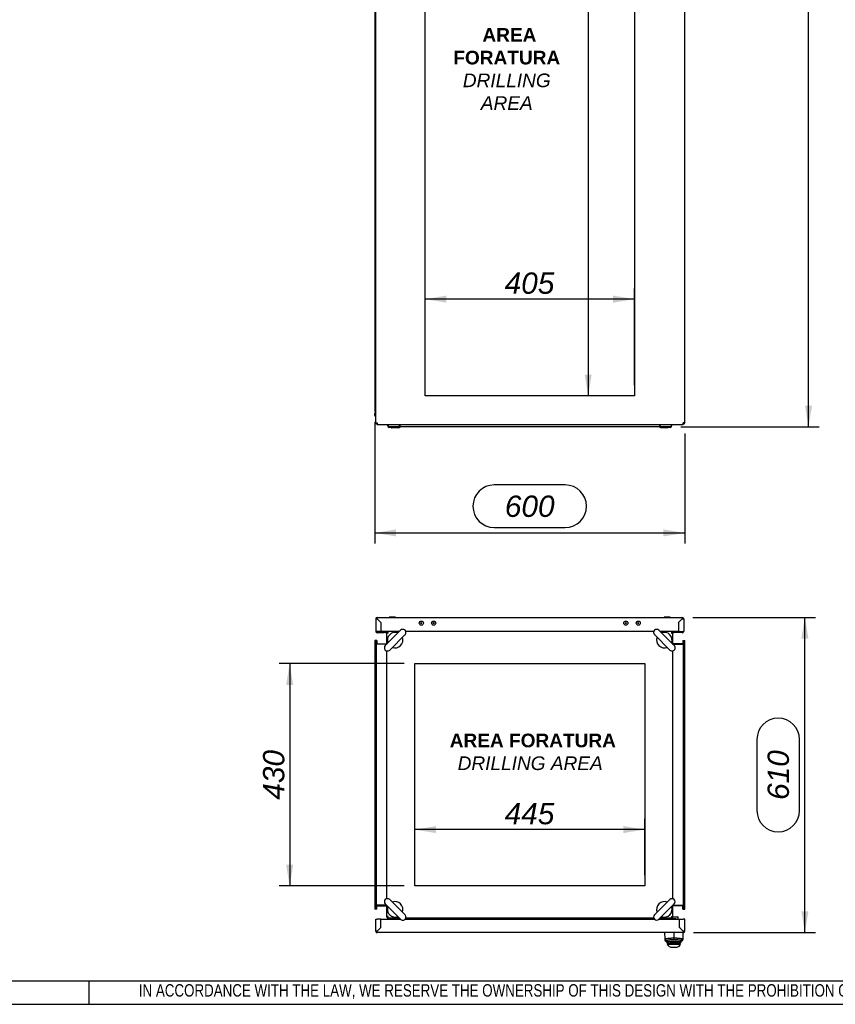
# Model space of a CAD drawing. Extents: x -11 to 412, y 11 to 308.
# Tile 5 of 9: x 204 to 310, y 11 to 138. Entities that reach past the tile are written whole.
import ezdxf
from ezdxf.lldxf.tags import DXFTag

# ---------------------------------------------------------------- set-up
doc = ezdxf.new("R2010")
doc.units = 0
doc.layers.get('0').update_dxf_attribs({"linetype": 'CONTINUOUS'})
for name, color, linetype in [('_TRANSLATION', 7, 'CONTINUOUS'), ('AE00100_03', 7, 'CONTINUOUS'), ('AE00198_03', 7, 'CONTINUOUS'), ('AE00219_03', 7, 'CONTINUOUS'), ('AE00715_01', 7, 'CONTINUOUS'), ('AE00992_10', 7, 'CONTINUOUS'), ('AE00992_31', 7, 'CONTINUOUS'), ('DEFAULT', 7, 'CONTINUOUS'), ('DV1__TRANSLATION', 7, 'CONTINUOUS'), ('DV4__TRANSLATION', 7, 'CONTINUOUS'), ('F0000000_08', 7, 'CONTINUOUS'), ('F0000000_12', 7, 'CONTINUOUS'), ('F0000000_13', 7, 'CONTINUOUS'), ('F0000001_24', 7, 'CONTINUOUS'), ('F0000001_44', 7, 'CONTINUOUS'), ('F0000001_45', 7, 'CONTINUOUS'), ('M0000000_06', 7, 'CONTINUOUS'), ('M0000000_14', 7, 'CONTINUOUS'), ('M0000000_37', 7, 'CONTINUOUS'), ('M0000000_39', 7, 'CONTINUOUS'), ('M0000000_54', 7, 'CONTINUOUS'), ('M0000000_70', 7, 'CONTINUOUS')]:
    doc.layers.add(name, color=color, linetype=linetype)
doc.styles.add('SEACAD_ARIAL', font='arial.ttf')
doc.styles.add('SEACAD_ARIALI', font='ariali.ttf')
tags = doc.linetypes.add('CENTER2', pattern=[28.575, 19.05, -3.175, 3.175, -3.175]).pattern_tags.tags
tags[10:11] = [DXFTag(74, 4), DXFTag(75, 0), DXFTag(340, '0'), DXFTag(46, 0.0), DXFTag(50, 0.0), DXFTag(44, 0.0), DXFTag(45, 0.0)]
tags[8:9] = [DXFTag(74, 4), DXFTag(75, 0), DXFTag(340, '0'), DXFTag(46, 0.0), DXFTag(50, 0.0), DXFTag(44, 0.0), DXFTag(45, 0.0)]
tags[6:7] = [DXFTag(74, 4), DXFTag(75, 0), DXFTag(340, '0'), DXFTag(46, 0.0), DXFTag(50, 0.0), DXFTag(44, 0.0), DXFTag(45, 0.0)]
tags[4:5] = [DXFTag(74, 4), DXFTag(75, 0), DXFTag(340, '0'), DXFTag(46, 0.0), DXFTag(50, 0.0), DXFTag(44, 0.0), DXFTag(45, 0.0)]
doc.dimstyles.new('ISO', dxfattribs={"dimtxt": 2.75, "dimasz": 2.75, "dimexe": 1.375, "dimexo": 1.375, "dimgap": 0.6875, "dimtad": 1, "dimdec": 1, "dimlfac": 15, "dimtxsty": 'SEACAD_ARIAL', "dimblk1": '_SE_FILLED', "dimblk2": '_SE_FILLED', "dimsah": 1, "dimcen": 1.375, "dimazin": 3, "dimtfac": 0.7, "dimtdec": 3, "dimtmove": 0, "dimatfit": 3})

# ---------------------------------------------------------------- blocks, each defined once
blk = doc.blocks.new('SE')
at = {"layer": 'DV1__TRANSLATION', "color": 7, "linetype": 'CENTER2'}
for p, q in [((256.63, 89.44), (256.63, 214.77)), ((283.63, 214.77), (283.63, 89.44)), ((283.63, 89.44), (256.63, 89.44))]:
    blk.add_line(p, q, dxfattribs=at)
at = {"layer": 'F0000001_45', "color": 7, "linetype": 'CONTINUOUS'}
for p, q in [((250.26, 85.96), (250.26, 218.25)), ((290.13, 85.96), (290.13, 218.25)), ((250.26, 85.96), (250.45, 85.96)), ((250.45, 85.77), (289.94, 85.77)), ((250.45, 85.77), (250.45, 85.77)), ((290.13, 85.96), (289.94, 85.96)), ((289.94, 85.77), (289.94, 85.77))]:
    blk.add_line(p, q, dxfattribs=at)
for centre, radius, start, end in [((250.45, 85.96), 0.187, 180, 270), ((260.72, 85.94), 10.27, 179.8887, 180.9298), ((278.34, 85.95), 11.6, 359.1297, 0.0518), ((289.94, 85.96), 0.187, 270, 360)]:
    blk.add_arc(centre, radius, start, end, dxfattribs=at)
at = {"layer": 'M0000000_06', "color": 7, "linetype": 'CONTINUOUS'}
for p, q in [((251.78, 85.77), (251.78, 85.6)), ((251.83, 85.6), (251.83, 85.77)), ((253.33, 85.44), (252, 85.44)), ((252, 85.39), (252.26, 85.39)), ((252.26, 85.32), (252.26, 85.44)), ((252.4, 85.3), (252.28, 85.3)), ((253.13, 85.3), (252.4, 85.3)), ((253.25, 85.3), (253.13, 85.3)), ((253.26, 85.32), (253.26, 85.44)), ((253.26, 85.39), (253.33, 85.39)), ((253.33, 85.6), (253.33, 85.77)), ((253.33, 85.39), (253.33, 85.6)), ((253.33, 85.39), (253.4, 85.39)), ((253.4, 85.6), (253.4, 85.77)), ((253.4, 85.39), (253.4, 85.6)), ((286.86, 85.77), (286.86, 85.6)), ((286.86, 85.6), (286.86, 85.39)), ((286.93, 85.39), (286.86, 85.39)), ((286.93, 85.77), (286.93, 85.6)), ((286.93, 85.6), (286.93, 85.39)), ((288.26, 85.44), (286.93, 85.44)), ((286.93, 85.39), (287, 85.39)), ((287, 85.32), (287, 85.44)), ((287.13, 85.3), (287.01, 85.3)), ((287.86, 85.3), (287.13, 85.3)), ((287.98, 85.3), (287.86, 85.3)), ((288, 85.32), (288, 85.44)), ((288, 85.39), (288.26, 85.39)), ((288.43, 85.77), (288.43, 85.6)), ((288.48, 85.6), (288.48, 85.77))]:
    blk.add_line(p, q, dxfattribs=at)
for centre, radius, start, end in [((252, 85.6), 0.217, 180, 270), ((252, 85.6), 0.167, 180, 270), ((252.28, 85.32), 0.0167, 180, 270), ((253.25, 85.32), 0.0167, 270, 0), ((287.01, 85.32), 0.0167, 180, 270), ((287.98, 85.32), 0.0167, 270, 0), ((288.26, 85.6), 0.167, 270, 0), ((288.26, 85.6), 0.217, 270, 0)]:
    blk.add_arc(centre, radius, start, end, dxfattribs=at)
at = {"layer": 'M0000000_14', "color": 7, "linetype": 'CONTINUOUS'}
for p in [(250.13, 216.77), (250.26, 87.44)]:
    blk.add_line(p, (250.13, 87.44), dxfattribs=at)
at = {"layer": 'M0000000_39', "color": 7, "linetype": 'CONTINUOUS'}
for p, q in [((250.13, 86.92), (250.13, 87.19)), ((250.21, 87.19), (250.21, 86.92)), ((250.22, 86.92), (250.22, 87.18))]:
    blk.add_line(p, q, dxfattribs=at)
for centre, radius, start, end in [((250.38, 87.19), 0.247, 117.3522, 180), ((250.21, 86.92), 0.0833, 180, 306.8699), ((250.38, 87.19), 0.167, 132.8436, 180), ((250.21, 86.92), 0.00333, 180, 0), ((250.38, 87.18), 0.167, 136.0545, 180)]:
    blk.add_arc(centre, radius, start, end, dxfattribs=at)
at = {"layer": 'M0000000_54', "color": 7, "linetype": 'CONTINUOUS'}
blk.add_line((286.86, 85.44), (253.4, 85.44), dxfattribs=at)
blk = doc.blocks.new('SE3')
at = {"layer": 'AE00100_03', "color": 7, "linetype": 'CONTINUOUS'}
for centre, radius in [((256.13, 60.13), 0.267), ((256.13, 60.13), 0.0667), ((257.73, 60.13), 0.267), ((257.73, 60.13), 0.0667), ((282.53, 60.13), 0.267), ((282.53, 60.13), 0.0667), ((284.13, 60.13), 0.267), ((284.13, 60.13), 0.0667)]:
    blk.add_circle(centre, radius, dxfattribs=at)
at = {"layer": 'AE00198_03', "color": 7, "linetype": 'CONTINUOUS'}
for p, q in [((252.05, 21.96), (252.05, 21.93)), ((252.75, 21.93), (252.75, 21.96)), ((287.51, 22), (287.51, 21.95)), ((287.51, 21.95), (288.21, 21.95)), ((288.21, 21.95), (288.21, 22))]:
    blk.add_line(p, q, dxfattribs=at)
for centre, start, end in [((287.91, 22.31), 222.1747, 225.145), ((287.82, 22.31), 315.2274, 317.8253)]:
    blk.add_arc(centre, 0.533, start, end, dxfattribs=at)
at = {"layer": 'AE00219_03', "color": 7, "linetype": 'CONTINUOUS'}
for p, q in [((252.8, 60.88), (252, 60.88)), ((252, 60.88), (252, 60.86)), ((252.8, 60.86), (252.8, 60.88)), ((288.26, 60.88), (287.46, 60.88)), ((287.46, 60.88), (287.46, 60.86)), ((288.26, 60.86), (288.26, 60.88))]:
    blk.add_line(p, q, dxfattribs=at)
at = {"layer": 'AE00715_01', "color": 7, "linetype": 'CONTINUOUS'}
for p, q in [((253.47, 59.2), (251.49, 57.22)), ((252.06, 56.66), (254.04, 58.64)), ((286.22, 58.64), (288.2, 56.66)), ((288.77, 57.22), (286.79, 59.2)), ((254.04, 22.49), (252.06, 24.47)), ((288.2, 24.47), (286.22, 22.49)), ((251.49, 23.9), (253.47, 21.92)), ((286.79, 21.92), (288.77, 23.9))]:
    blk.add_line(p, q, dxfattribs=at)
for centre, radius, start, end in [((252.76, 57.93), 1, 68.9605, 201.0395), ((253.75, 58.92), 0.4, 315, 135), ((286.51, 58.92), 0.4, 45, 225), ((287.5, 57.93), 1, 338.9605, 111.0395), ((251.77, 56.94), 0.4, 135, 315), ((252.76, 57.93), 1, 248.5782, 21.4218), ((287.5, 57.93), 1, 158.5782, 291.4218), ((288.49, 56.94), 0.4, 225, 45), ((251.77, 24.18), 0.4, 45, 225), ((252.76, 23.2), 1, 338.5782, 111.4218), ((287.5, 23.2), 1, 68.5782, 201.4218), ((288.49, 24.18), 0.4, 315, 135), ((252.76, 23.2), 1, 158.9605, 291.0395), ((287.5, 23.2), 1, 248.9605, 21.0395), ((253.75, 22.21), 0.4, 225, 45), ((286.51, 22.21), 0.4, 135, 315)]:
    blk.add_arc(centre, radius, start, end, dxfattribs=at)
at = {"layer": 'AE00992_10', "color": 7, "linetype": 'CONTINUOUS'}
for p, q in [((289.66, 20.66), (289.66, 20.66)), ((289.83, 20.5), (289.83, 20.5)), ((289.86, 20.46), (289.86, 20.46)), ((287.59, 19.36), (287.56, 20.2)), ((287.6, 19.19), (287.59, 19.36)), ((287.83, 19.13), (287.59, 19.36)), ((287.83, 18.97), (287.6, 19.19)), ((287.6, 19.19), (287.84, 18.96)), ((288.73, 20.17), (288.73, 19.52)), ((288.73, 19.52), (288.73, 19.29)), ((289.62, 18.96), (289.86, 19.19)), ((289.87, 19.36), (289.63, 19.13)), ((289.86, 19.19), (289.63, 18.97)), ((289.87, 19.36), (289.86, 19.19)), ((289.9, 20.2), (289.87, 19.36)), ((287.83, 19), (287.83, 19)), ((287.83, 19), (287.83, 18.97)), ((287.86, 18.66), (288.07, 18.66)), ((287.86, 18.66), (288.03, 18.5)), ((287.87, 18.93), (287.87, 19.01)), ((287.87, 18.86), (287.87, 18.93)), ((288.07, 18.73), (287.87, 18.93)), ((288.07, 18.66), (287.87, 18.86)), ((288.07, 18.73), (288.07, 18.66)), ((289.38, 18.66), (288.07, 18.66)), ((288.47, 18.33), (288.99, 18.33)), ((289.58, 18.93), (289.38, 18.73)), ((289.58, 18.86), (289.38, 18.66)), ((289.38, 18.66), (289.38, 18.73)), ((289.38, 18.66), (289.59, 18.66)), ((289.43, 18.5), (289.59, 18.66)), ((289.58, 18.93), (289.58, 19.01)), ((289.58, 18.93), (289.58, 18.86)), ((289.63, 19), (289.62, 19)), ((289.63, 18.97), (289.63, 19))]:
    blk.add_line(p, q, dxfattribs=at)
for centre, radius, start, end in [((293.2, 19.25), 5.37, 181.2612, 182.6851), ((288.73, 13.4), 5.67, 80.8971, 99.0474), ((284.3, 19.25), 5.33, 357.3047, 358.7476), ((288.47, 19), 0.667, 228.5904, 270), ((288.99, 19), 0.667, 270, 311.4096)]:
    blk.add_arc(centre, radius, start, end, dxfattribs=at)
for points, knots in [([(287.59, 19.36), (287.59, 19.37), (287.59, 19.37), (287.6, 19.38), (287.61, 19.39), (287.63, 19.4), (287.64, 19.4), (287.66, 19.41), (287.67, 19.41), (287.7, 19.42), (287.78, 19.44), (287.91, 19.46), (288.06, 19.48), (288.22, 19.49), (288.38, 19.51), (288.56, 19.51), (288.67, 19.52), (288.73, 19.52)], [0, 0, 0, 0, 0.050345, 0.095223, 0.134632, 0.168574, 0.197046, 0.220048, 0.23758, 0.249642, 0.383241, 0.499291, 0.605676, 0.70888, 0.808958, 0.905976, 1, 1, 1, 1]), ([(288.73, 19.29), (288.72, 19.29), (288.71, 19.29), (288.68, 19.29), (288.66, 19.29), (288.63, 19.29), (288.61, 19.29), (288.59, 19.29), (288.56, 19.29), (288.54, 19.29), (288.52, 19.29), (288.49, 19.28), (288.47, 19.28), (288.45, 19.28), (288.42, 19.28), (288.4, 19.28), (288.33, 19.27), (288.22, 19.26), (288.08, 19.24), (287.97, 19.21), (287.91, 19.19), (287.88, 19.18), (287.86, 19.17), (287.85, 19.16), (287.84, 19.16), (287.83, 19.15), (287.83, 19.14), (287.83, 19.14), (287.83, 19.13)], [0, 0, 0, 0, 0.016652, 0.03324, 0.049776, 0.066272, 0.082741, 0.099195, 0.115646, 0.132107, 0.14859, 0.165107, 0.18167, 0.198292, 0.214985, 0.23176, 0.248629, 0.372833, 0.49775, 0.62267, 0.748317, 0.784521, 0.82047, 0.856266, 0.892012, 0.927815, 0.963776, 1, 1, 1, 1]), ([(288.73, 19.52), (288.76, 19.52), (288.81, 19.52), (288.9, 19.51), (288.99, 19.51), (289.07, 19.51), (289.16, 19.5), (289.24, 19.49), (289.32, 19.49), (289.4, 19.48), (289.47, 19.47), (289.57, 19.46), (289.68, 19.44), (289.78, 19.42), (289.85, 19.39), (289.86, 19.37), (289.87, 19.36)], [0, 0, 0, 0, 0.0469, 0.094494, 0.142789, 0.191794, 0.241519, 0.29197, 0.343156, 0.395085, 0.447761, 0.501194, 0.617211, 0.750743, 0.831115, 1, 1, 1, 1]), ([(289.63, 19.13), (289.63, 19.14), (289.63, 19.14), (289.63, 19.14), (289.63, 19.15), (289.62, 19.15), (289.62, 19.15), (289.62, 19.16), (289.61, 19.16), (289.61, 19.16), (289.6, 19.17), (289.6, 19.17), (289.59, 19.18), (289.58, 19.18), (289.57, 19.18), (289.54, 19.2), (289.49, 19.21), (289.38, 19.24), (289.24, 19.26), (289.12, 19.27), (289.04, 19.28), (289, 19.28), (288.95, 19.29), (288.91, 19.29), (288.86, 19.29), (288.82, 19.29), (288.77, 19.29), (288.74, 19.29), (288.73, 19.29)], [0, 0, 0, 0, 0.018185, 0.036288, 0.054322, 0.072299, 0.090233, 0.108135, 0.126019, 0.143898, 0.161785, 0.179693, 0.197635, 0.215623, 0.23367, 0.25179, 0.377253, 0.50224, 0.626949, 0.751311, 0.782601, 0.813674, 0.844609, 0.875484, 0.906381, 0.93738, 0.96856, 1, 1, 1, 1]), ([(287.87, 18.93), (287.87, 18.93), (287.87, 18.93), (287.88, 18.94), (287.9, 18.95), (287.95, 18.96), (288.02, 18.98), (288.17, 19), (288.4, 19.02), (288.62, 19.03), (288.83, 19.03), (289.06, 19.02), (289.29, 19), (289.44, 18.98), (289.52, 18.96), (289.56, 18.95), (289.58, 18.93), (289.58, 18.93), (289.58, 18.93)], [0, 0, 0, 0, 0.025166, 0.054446, 0.087839, 0.125344, 0.199913, 0.250411, 0.382686, 0.499745, 0.500022, 0.617437, 0.74953, 0.800636, 0.874573, 0.925008, 0.966819, 1, 1, 1, 1]), ([(289.38, 18.73), (289.38, 18.73), (289.38, 18.73), (289.37, 18.74), (289.36, 18.75), (289.33, 18.76), (289.28, 18.78), (289.2, 18.79), (289.1, 18.81), (288.94, 18.82), (288.73, 18.83), (288.51, 18.82), (288.36, 18.81), (288.26, 18.79), (288.18, 18.78), (288.12, 18.76), (288.08, 18.74), (288.07, 18.73), (288.07, 18.73)], [0, 0, 0, 0, 0.031647, 0.063115, 0.094704, 0.126708, 0.189808, 0.252326, 0.31481, 0.377086, 0.500331, 0.623496, 0.685583, 0.748041, 0.810784, 0.873637, 0.936812, 1, 1, 1, 1])]:
    blk.add_open_spline(points, degree=3, knots=knots, dxfattribs=at)
at = {"layer": 'AE00992_31', "color": 7, "linetype": 'CONTINUOUS'}
for p, q in [((289.46, 21.83), (289.46, 21.83)), ((289.46, 21.54), (289.46, 21.54)), ((289.46, 21.53), (289.46, 21.53)), ((289.53, 20.8), (289.53, 20.79)), ((289.56, 20.76), (289.56, 20.76)), ((289.63, 20.69), (289.63, 20.7))]:
    blk.add_line(p, q, dxfattribs=at)
at = {"layer": 'DV4__TRANSLATION', "color": 7, "linetype": 'CENTER2'}
for p, q in [((255.3, 54.9), (284.96, 54.9)), ((255.3, 26.23), (255.3, 54.9)), ((284.96, 54.9), (284.96, 26.23)), ((284.96, 26.23), (255.3, 26.23))]:
    blk.add_line(p, q, dxfattribs=at)
at = {"layer": 'F0000000_08', "color": 7, "linetype": 'CONTINUOUS'}
for p, q in [((251.83, 22.03), (251.83, 22.1)), ((252.76, 21.96), (251.9, 21.96)), ((253.16, 22), (253.13, 21.93)), ((253.19, 22.08), (253.16, 22))]:
    blk.add_line(p, q, dxfattribs=at)
for centre, radius, start, end in [((251.9, 22.03), 0.0667, 180, 270), ((252.76, 21.9), 0.0667, 69.6359, 90), ((252.76, 21.9), 0.0667, 30, 69.6359), ((253.06, 22.13), 0.133, 339.5226, 345.5225)]:
    blk.add_arc(centre, radius, start, end, dxfattribs=at)
at = {"layer": 'F0000000_12', "color": 7, "linetype": 'CONTINUOUS'}
blk.add_line((250.93, 21.8), (250.93, 21.8), dxfattribs=at)
at = {"layer": 'F0000000_13', "color": 7, "linetype": 'CONTINUOUS'}
blk.add_line((250.93, 21.74), (250.93, 21.74), dxfattribs=at)
at = {"layer": 'F0000001_24', "color": 7, "linetype": 'CONTINUOUS'}
for p, q in [((287.43, 22.03), (287.43, 22.1)), ((287.63, 22), (287.46, 22)), ((288.4, 22), (287.63, 22)), ((288.42, 22), (288.4, 22)), ((288.82, 22), (288.42, 22)), ((288.59, 22.26), (288.82, 22.26)), ((288.82, 22.26), (288.9, 22.26)), ((288.9, 22), (288.82, 22)), ((288.9, 22.26), (289.2, 22.26)), ((288.96, 22), (288.9, 22)), ((289.23, 22.23), (289.23, 21.93)), ((289.24, 22.13), (289.23, 22.13)), ((289.24, 22.09), (289.23, 22.09)), ((289.24, 22.09), (289.23, 22.09)), ((289.24, 22.09), (289.24, 21.93))]:
    blk.add_line(p, q, dxfattribs=at)
for centre, radius, start, end in [((287.46, 22.03), 0.0333, 180, 270), ((288.3, 21.93), 0.0667, 90, 180), ((288.96, 21.93), 0.0667, 0, 90), ((289.2, 22.23), 0.0333, 0, 90)]:
    blk.add_arc(centre, radius, start, end, dxfattribs=at)
at = {"layer": 'F0000001_44', "color": 7, "linetype": 'CONTINUOUS'}
for p, q in [((250.26, 60.68), (250.26, 59.08)), ((250.45, 60.86), (289.81, 60.86)), ((250.93, 60.2), (250.45, 60.68)), ((250.45, 60.68), (250.45, 60.67)), ((250.45, 60.67), (250.45, 60.68)), ((250.45, 60.67), (250.93, 60.19)), ((250.93, 60.2), (250.93, 60.2)), ((250.93, 60.2), (250.93, 59.03)), ((250.93, 60.19), (250.93, 59.03)), ((289.33, 60.2), (289.81, 60.68)), ((289.81, 60.67), (289.33, 60.19)), ((289.33, 60.2), (289.33, 60.2)), ((289.33, 60.2), (289.33, 59.03)), ((289.33, 60.19), (289.33, 59.03)), ((289.81, 60.68), (289.81, 60.67)), ((289.81, 60.67), (289.81, 60.68)), ((290, 60.68), (290, 59.08)), ((250.45, 59.03), (250.27, 59.03)), ((250.28, 59), (250.45, 59)), ((250.44, 59), (250.45, 59)), ((250.93, 59.03), (250.45, 59.03)), ((250.45, 59), (250.45, 59)), ((250.45, 59), (251.33, 59)), ((250.45, 58.9), (251.33, 58.9)), ((253.3, 59.03), (250.93, 59.03)), ((250.93, 59.03), (250.93, 59)), ((250.93, 59.03), (250.93, 59)), ((251.33, 59), (251.53, 59)), ((251.53, 58.9), (251.33, 58.9)), ((251.53, 59), (251.75, 59)), ((251.53, 59), (251.53, 58.9)), ((251.53, 58.9), (251.67, 58.9)), ((286.12, 59.03), (254.14, 59.03)), ((289.33, 59.03), (286.96, 59.03)), ((288.51, 59), (288.73, 59)), ((288.59, 58.9), (288.73, 58.9)), ((288.73, 59), (288.93, 59)), ((288.73, 58.9), (288.73, 59)), ((288.93, 58.9), (288.73, 58.9)), ((289.81, 59), (288.93, 59)), ((289.81, 58.9), (288.93, 58.9)), ((289.33, 59.03), (289.81, 59.03)), ((289.33, 59.03), (289.33, 59)), ((289.33, 59.03), (289.33, 59)), ((289.81, 59.03), (289.99, 59.03)), ((289.97, 59), (289.81, 59)), ((289.81, 59), (289.81, 59)), ((289.81, 59), (289.81, 59))]:
    blk.add_line(p, q, dxfattribs=at)
for centre, radius, start, end in [((250.45, 60.68), 0.187, 90, 180), ((250.44, 72.27), 11.6, 269.1297, 270.0518), ((240.18, 60.7), 10.27, 359.8886, 0.9299), ((289.81, 60.68), 0.187, 0, 90), ((301.41, 60.69), 11.6, 179.1297, 180.0518), ((289.83, 70.95), 10.27, 269.8886, 270.9299), ((250.45, 59.08), 0.187, 180, 207.664), ((250.45, 59.08), 0.187, 207.664, 270), ((250.45, 59.08), 0.0867, 217.8681, 270), ((289.81, 59.08), 0.0867, 270, 322.1319), ((289.81, 59.08), 0.187, 270, 332.336), ((289.81, 59.08), 0.187, 332.336, 0)]:
    blk.add_arc(centre, radius, start, end, dxfattribs=at)
for centre, major_axis, start_param, end_param in [((250.45, 59.08), (0.187, 0), 3.141593, 3.431057), ((250.45, 59.08), (0.0867, 0), 3.803715, 4.712389), ((289.81, 59.08), (-0.0867, 0), 1.570796, 2.47947), ((289.81, 59.08), (-0.187, 0), 2.852128, 3.141593)]:
    blk.add_ellipse(centre, major_axis=major_axis, ratio=0.998462, start_param=start_param, end_param=end_param, dxfattribs=at)
at = {"layer": 'F0000001_45', "color": 7, "linetype": 'CONTINUOUS'}
for p, q in [((250.26, 20.38), (250.26, 21.93)), ((250.26, 21.93), (250.45, 21.93)), ((250.93, 21.93), (250.45, 21.93)), ((250.93, 20.86), (250.93, 21.93)), ((250.93, 20.86), (250.93, 21.93)), ((250.93, 21.93), (253.46, 21.93)), ((254.04, 21.93), (286.22, 21.93)), ((286.8, 21.93), (289.46, 21.93)), ((289.46, 21.93), (289.94, 21.93)), ((289.46, 20.86), (289.46, 21.93)), ((289.46, 20.86), (289.46, 21.93)), ((290.13, 21.93), (289.94, 21.93)), ((290.13, 20.38), (290.13, 21.93)), ((250.45, 20.38), (250.93, 20.86)), ((250.93, 20.86), (250.45, 20.38)), ((250.45, 20.38), (250.45, 20.38)), ((250.93, 20.86), (250.93, 20.86)), ((289.46, 20.86), (289.46, 20.86)), ((289.94, 20.38), (289.46, 20.86)), ((289.46, 20.86), (289.94, 20.38)), ((289.94, 20.38), (289.94, 20.38)), ((289.94, 20.2), (250.45, 20.2))]:
    blk.add_line(p, q, dxfattribs=at)
for centre, radius, start, end in [((250.45, 20.38), 0.187, 180, 270), ((250.43, 10.11), 10.27, 89.8886, 90.9299), ((238.85, 20.37), 11.6, 359.1297, 0.0518), ((289.94, 20.38), 0.187, 270, 0), ((289.95, 8.78), 11.6, 89.1297, 90.0518), ((300.22, 20.36), 10.27, 179.8887, 180.9298)]:
    blk.add_arc(centre, radius, start, end, dxfattribs=at)
at = {"layer": 'M0000000_14', "color": 7, "linetype": 'CONTINUOUS'}
for p, q in [((253.23, 59.03), (253.23, 59.03)), ((287.03, 59.03), (287.03, 59.03)), ((250.38, 57.46), (251.66, 57.46)), ((289.88, 57.46), (288.6, 57.46)), ((250.38, 23.66), (251.66, 23.66)), ((289.88, 23.66), (288.6, 23.66)), ((253.23, 22.1), (253.23, 21.93)), ((287.03, 22.1), (287.03, 21.93))]:
    blk.add_line(p, q, dxfattribs=at)
at = {"layer": 'M0000000_37', "color": 7, "linetype": 'CONTINUOUS'}
for p, q in [((252.09, 59.03), (252.09, 59.03)), ((252.24, 59.03), (252.24, 59.03)), ((252.55, 59.03), (252.55, 59.03)), ((252.7, 59.03), (252.7, 59.03)), ((287.56, 59.03), (287.56, 59.03)), ((287.71, 59.03), (287.71, 59.03)), ((288.02, 59.03), (288.02, 59.03)), ((288.17, 59.03), (288.17, 59.03))]:
    blk.add_line(p, q, dxfattribs=at)
at = {"layer": 'M0000000_39', "color": 7, "linetype": 'CONTINUOUS'}
for p, q in [((250.13, 57.9), (250.13, 23.23)), ((250.3, 57.9), (250.13, 57.9)), ((250.3, 57.9), (250.3, 23.23)), ((250.38, 57.9), (250.3, 57.9)), ((250.38, 57.9), (250.38, 57.4)), ((251.66, 57.4), (250.38, 57.4)), ((288.6, 57.4), (289.88, 57.4)), ((289.88, 57.9), (289.88, 57.4)), ((289.88, 57.9), (289.96, 57.9)), ((289.96, 23.23), (289.96, 57.9)), ((289.96, 57.9), (290.13, 57.9)), ((290.13, 23.23), (290.13, 57.9)), ((250.3, 23.23), (250.13, 23.23)), ((250.38, 23.23), (250.3, 23.23)), ((250.38, 23.23), (250.38, 23.73)), ((251.66, 23.73), (250.38, 23.73)), ((288.6, 23.73), (289.88, 23.73)), ((289.88, 23.23), (289.88, 23.73)), ((289.88, 23.23), (289.96, 23.23)), ((289.96, 23.23), (290.13, 23.23))]:
    blk.add_line(p, q, dxfattribs=at)
at = {"layer": 'M0000000_54', "color": 7, "linetype": 'CONTINUOUS'}
for p, q in [((253.3, 59.03), (253.3, 59.03)), ((286.96, 59.03), (286.96, 59.03)), ((253.3, 21.93), (253.3, 22.1)), ((286.96, 21.93), (286.96, 22.1))]:
    blk.add_line(p, q, dxfattribs=at)
at = {"layer": 'M0000000_70', "color": 7, "linetype": 'CONTINUOUS'}
for p, q in [((251.66, 58.87), (251.66, 58.84)), ((251.66, 58.84), (251.66, 57.39)), ((251.85, 58.84), (251.85, 59.03)), ((253.3, 59.03), (251.85, 59.03)), ((286.12, 59.03), (254.14, 59.03)), ((288.41, 59.03), (286.96, 59.03)), ((288.41, 59.03), (288.41, 58.84)), ((288.43, 59.03), (288.41, 59.03)), ((288.6, 57.39), (288.6, 58.84)), ((251.66, 56.55), (251.66, 24.57)), ((288.6, 24.57), (288.6, 56.55)), ((251.66, 23.73), (251.66, 22.28)), ((288.6, 22.28), (288.6, 23.73)), ((251.83, 22.1), (251.85, 22.1)), ((251.85, 22.1), (251.85, 22.28)), ((251.85, 22.1), (253.3, 22.1)), ((254.14, 22.1), (286.12, 22.1)), ((286.96, 22.1), (288.41, 22.1)), ((288.41, 22.28), (288.41, 22.1)), ((288.59, 22.26), (288.6, 22.28))]:
    blk.add_line(p, q, dxfattribs=at)
for centre, radius, start, end in [((251.85, 58.84), 0.187, 99.2596, 172.5255), ((251.85, 58.82), 0.206, 88.7849, 98.1018), ((288.41, 58.84), 0.187, 0, 83.5192), ((251.85, 22.28), 0.187, 180, 263.5192), ((288.41, 22.3), 0.206, 268.7842, 278.1035), ((288.41, 22.28), 0.187, 279.2604, 352.5251)]:
    blk.add_arc(centre, radius, start, end, dxfattribs=at)
for points, knots in [([(251.85, 58.84), (251.83, 58.84), (251.8, 58.84), (251.76, 58.84), (251.73, 58.84), (251.7, 58.84), (251.69, 58.84), (251.67, 58.84), (251.66, 58.84), (251.66, 58.84)], [0, 0, 0, 0, 0.25, 0.25, 0.5, 0.5, 0.75, 0.75, 1, 1, 1, 1]), ([(288.41, 58.84), (288.41, 58.84), (288.41, 58.84), (288.42, 58.84), (288.43, 58.84), (288.44, 58.84), (288.45, 58.84), (288.46, 58.84), (288.48, 58.84), (288.5, 58.84), (288.51, 58.84), (288.53, 58.84), (288.54, 58.84), (288.55, 58.84), (288.57, 58.84), (288.57, 58.84), (288.58, 58.84), (288.59, 58.84), (288.59, 58.84), (288.59, 58.84), (288.6, 58.84), (288.6, 58.84), (288.6, 58.84), (288.6, 58.84), (288.6, 58.84)], [0, 0, 0, 0, 0.015632, 0.031264, 0.062522, 0.093779, 0.125036, 0.187528, 0.25002, 0.312514, 0.37501, 0.437506, 0.5, 0.562494, 0.62499, 0.687486, 0.74998, 0.812472, 0.874964, 0.906221, 0.937478, 0.968736, 0.984368, 1, 1, 1, 1]), ([(251.85, 22.28), (251.85, 22.28), (251.85, 22.28), (251.84, 22.28), (251.83, 22.28), (251.82, 22.28), (251.81, 22.28), (251.8, 22.28), (251.78, 22.28), (251.76, 22.28), (251.75, 22.28), (251.73, 22.28), (251.72, 22.28), (251.71, 22.28), (251.69, 22.28), (251.68, 22.28), (251.68, 22.28), (251.67, 22.28), (251.67, 22.28), (251.66, 22.28), (251.66, 22.28), (251.66, 22.28), (251.66, 22.28), (251.66, 22.28), (251.66, 22.28)], [0, 0, 0, 0, 0.015632, 0.031264, 0.062522, 0.093779, 0.125036, 0.187528, 0.25002, 0.312514, 0.37501, 0.437506, 0.5, 0.562494, 0.62499, 0.687486, 0.74998, 0.812472, 0.874964, 0.906221, 0.937478, 0.968736, 0.984368, 1, 1, 1, 1]), ([(288.41, 22.28), (288.43, 22.28), (288.46, 22.28), (288.5, 22.28), (288.52, 22.28), (288.56, 22.28), (288.57, 22.28), (288.59, 22.28), (288.6, 22.28), (288.6, 22.28)], [0, 0, 0, 0, 0.25, 0.25, 0.5, 0.5, 0.75, 0.75, 1, 1, 1, 1])]:
    blk.add_open_spline(points, degree=3, knots=knots, dxfattribs=at)
blk = doc.blocks.new('DMBLK253')
at = {"layer": '_TRANSLATION', "linetype": 'CONTINUOUS'}
for points in [[(277.21, 212.02), (278.12, 212.02), (277.67, 214.77)], [(277.21, 92.19), (277.67, 89.44), (278.12, 92.19)]]:
    blk.add_hatch(color=7, dxfattribs=at).paths.add_polyline_path(points)
at = {"layer": '_TRANSLATION', "color": 7, "linetype": 'CONTINUOUS'}
blk.add_line((277.67, 214.77), (277.67, 89.44), dxfattribs=at)
at = {"layer": '_TRANSLATION', "color": 7, "linetype": 'CONTINUOUS', "style": 'SEACAD_ARIALI'}
blk.add_text('1880', height=2.75, rotation=90, dxfattribs=at).set_placement((276.98, 147.83))
blk = doc.blocks.new('_SE_FILLED')
at = {"color": 0}
blk.add_line((0, 0), (-1, 0), dxfattribs=at)
blk.add_solid([(0, 0), (-1, -0.1665), (-1, 0.1665), (0, 0)], dxfattribs=at)
blk = doc.blocks.new('DMBLK254')
at = {"layer": '_TRANSLATION', "linetype": 'CONTINUOUS'}
for points in [[(259.38, 102.38), (256.63, 101.92), (259.38, 101.46)], [(280.88, 102.38), (280.88, 101.46), (283.63, 101.92)]]:
    blk.add_hatch(color=7, dxfattribs=at).paths.add_polyline_path(points)
at = {"layer": '_TRANSLATION', "color": 7, "linetype": 'CONTINUOUS'}
for p, q in [((256.63, 90.81), (256.63, 103.29)), ((283.63, 90.81), (283.63, 103.29)), ((283.63, 101.92), (256.63, 101.92))]:
    blk.add_line(p, q, dxfattribs=at)
at = {"layer": '_TRANSLATION', "color": 7, "linetype": 'CONTINUOUS', "style": 'SEACAD_ARIALI'}
blk.add_text('405', height=2.75, dxfattribs=at).set_placement((266.89, 102.61))
blk = doc.blocks.new('DMBLK255')
at = {"layer": '_TRANSLATION', "linetype": 'CONTINUOUS'}
for points in [[(252.88, 71.31), (252.88, 72.22), (250.13, 71.76)], [(287.38, 71.31), (290.13, 71.76), (287.38, 72.22)]]:
    blk.add_hatch(color=7, dxfattribs=at).paths.add_polyline_path(points)
at = {"layer": '_TRANSLATION', "color": 7, "linetype": 'CONTINUOUS'}
for p, q in [((250.13, 86.06), (250.13, 70.39)), ((290.13, 84.58), (290.13, 70.39)), ((274.71, 77.95), (265.55, 77.95)), ((265.55, 72.45), (274.71, 72.45)), ((250.13, 71.76), (290.13, 71.76))]:
    blk.add_line(p, q, dxfattribs=at)
for centre, start, end in [((265.55, 75.2), 90, 270), ((274.71, 75.2), 270, 90)]:
    blk.add_arc(centre, 2.75, start, end, dxfattribs=at)
at = {"layer": '_TRANSLATION', "color": 7, "linetype": 'CONTINUOUS', "style": 'SEACAD_ARIALI'}
blk.add_text('600', height=2.75, dxfattribs=at).set_placement((266.92, 73.83))
blk = doc.blocks.new('DMBLK256')
at = {"layer": '_TRANSLATION', "linetype": 'CONTINUOUS'}
for points in [[(306.56, 216.25), (306.1, 219), (305.65, 216.25)], [(306.56, 88.19), (305.65, 88.19), (306.1, 85.44)]]:
    blk.add_hatch(color=7, dxfattribs=at).paths.add_polyline_path(points)
at = {"layer": '_TRANSLATION', "color": 7, "linetype": 'CONTINUOUS'}
for p, q in [((289.78, 219), (307.48, 219)), ((306.1, 85.44), (306.1, 219)), ((299.92, 157.87), (299.92, 146.57)), ((305.42, 146.57), (305.42, 157.87)), ((289.64, 85.44), (307.48, 85.44))]:
    blk.add_line(p, q, dxfattribs=at)
for centre, start, end in [((302.67, 157.87), 0, 180), ((302.67, 146.57), 180, 0)]:
    blk.add_arc(centre, 2.75, start, end, dxfattribs=at)
at = {"layer": '_TRANSLATION', "color": 7, "linetype": 'CONTINUOUS', "style": 'SEACAD_ARIALI'}
blk.add_text('2000', height=2.75, rotation=90, dxfattribs=at).set_placement((304.04, 147.94))
blk = doc.blocks.new('DMBLK259')
at = {"layer": '_TRANSLATION', "linetype": 'CONTINUOUS'}
for points in [[(258.05, 33.95), (255.3, 33.49), (258.05, 33.04)], [(282.21, 33.95), (282.21, 33.04), (284.96, 33.49)]]:
    blk.add_hatch(color=7, dxfattribs=at).paths.add_polyline_path(points)
at = {"layer": '_TRANSLATION', "color": 7, "linetype": 'CONTINUOUS'}
for p, q in [((284.96, 27.6), (284.96, 34.87)), ((284.96, 33.49), (255.3, 33.49))]:
    blk.add_line(p, q, dxfattribs=at)
at = {"layer": '_TRANSLATION', "color": 7, "linetype": 'CONTINUOUS', "style": 'SEACAD_ARIALI'}
blk.add_text('445', height=2.75, dxfattribs=at).set_placement((266.89, 34.18))
blk = doc.blocks.new('DMBLK260')
at = {"layer": '_TRANSLATION', "linetype": 'CONTINUOUS'}
for points in [[(238.69, 52.15), (239.61, 52.15), (239.15, 54.9)], [(238.69, 28.98), (239.15, 26.23), (239.61, 28.98)]]:
    blk.add_hatch(color=7, dxfattribs=at).paths.add_polyline_path(points)
at = {"layer": '_TRANSLATION', "color": 7, "linetype": 'CONTINUOUS'}
for p, q in [((253.92, 54.9), (237.78, 54.9)), ((239.15, 54.9), (239.15, 26.23)), ((253.92, 26.23), (237.78, 26.23))]:
    blk.add_line(p, q, dxfattribs=at)
at = {"layer": '_TRANSLATION', "color": 7, "linetype": 'CONTINUOUS', "style": 'SEACAD_ARIALI'}
blk.add_text('430', height=2.75, rotation=90, dxfattribs=at).set_placement((238.46, 37.35))
blk = doc.blocks.new('DMBLK261')
at = {"layer": '_TRANSLATION', "linetype": 'CONTINUOUS'}
for points in [[(306.09, 58.11), (305.63, 60.86), (305.17, 58.11)], [(306.09, 22.95), (305.17, 22.95), (305.63, 20.2)]]:
    blk.add_hatch(color=7, dxfattribs=at).paths.add_polyline_path(points)
at = {"layer": '_TRANSLATION', "color": 7, "linetype": 'CONTINUOUS'}
for p, q in [((291.18, 60.86), (307, 60.86)), ((305.63, 20.2), (305.63, 60.86)), ((299.44, 45.11), (299.44, 35.95)), ((304.94, 35.95), (304.94, 45.11)), ((291.27, 20.2), (307, 20.2))]:
    blk.add_line(p, q, dxfattribs=at)
for centre, start, end in [((302.19, 45.11), 0, 180), ((302.19, 35.95), 180, 0)]:
    blk.add_arc(centre, 2.75, start, end, dxfattribs=at)
at = {"layer": '_TRANSLATION', "color": 7, "linetype": 'CONTINUOUS', "style": 'SEACAD_ARIALI'}
blk.add_text('610', height=2.75, rotation=90, dxfattribs=at).set_placement((303.57, 37.32))

msp = doc.modelspace()

# ---------------------------------------------------------------- linework, layer by layer
at = {"color": 7, "linetype": 'CONTINUOUS'}
for p, q in [((213.2718, 10.9545), (213.2718, 13.9833)), ((6.2345, 10.9591), (412.092, 10.9591))]:
    msp.add_line(p, q, dxfattribs=at)
at = {"layer": 'DEFAULT', "color": 7, "linetype": 'CONTINUOUS'}
msp.add_line((6.2345, 13.9879), (412.092, 13.9879), dxfattribs=at)

# ---------------------------------------------------------------- block references
at = {"layer": '_TRANSLATION'}
for name in ['SE', 'SE3']:
    msp.add_blockref(name, (0, 0), dxfattribs=at)

# ---------------------------------------------------------------- texts
at = {"insert": (219.6882, 11.6523), "char_height": 1.6, "width": 181.995713, "attachment_point": 7}
msp.add_mtext('{\\fArial Narrow|b0||i0||c0|p34;\\C7;\\H1.6;\\W0.94;IN ACCORDANCE WITH THE LAW, WE RESERVE THE OWNERSHIP OF THIS DESIGN WITH THE PROHIBITION OF REPRODUCING IT AND MAKING IT KNOWN TO THIRD PARTIES WITHOUT OUR AUTHORIZATION}', dxfattribs=at)
at = {"layer": '_TRANSLATION', "char_height": 1.76, "attachment_point": 5}
for s, insert, width in [('{\\fArial|b0||i0||c0|p34;\\C7;\\H1.76;\\W1.; }{\\fArial|b1||i0||c0|p34;\\C7;\\H1.76;\\W1.;AREA\\P}{\\fArial|b1||i0||c0|p34;\\C7;\\H1.76;\\W1.;FORATURA \\P}{\\fArial|b0||i1||c0|p34;\\C7;\\H1.76;\\W1.;DRILLING\\P}{\\fArial|b0||i1||c0|p34;\\C7;\\H1.76;\\W1.;AREA}', (267.1629, 131.6112), 15.574055), ('{\\fArial|b0||i0||c0|p34;\\C7;\\H1.76;\\W1.; }{\\fArial|b1||i0||c0|p34;\\C7;\\H1.76;\\W1.;AREA FORATURA \\P}{\\fArial|b0||i1||c0|p34;\\C7;\\H1.76;\\W1.;DRILLING AREA}', (270.1835, 43.5094), 24.462821)]:
    msp.add_mtext(s, dxfattribs=dict(at, insert=insert, width=width))

# ---------------------------------------------------------------- dimensions: what is measured, and where the dimension line sits
at = {"layer": '_TRANSLATION', "color": 7, "linetype": 'CONTINUOUS'}
dim = msp.add_linear_dim(base=(306.1041, 85.4371), p1=(288.2629, 85.4371), p2=(288.4096, 219.0038), angle=89.937085, text='\\A1;<>', dimstyle='ISO', override={"dimdec": 0, "dimrnd": 10, "dimtdec": 4}, dxfattribs=at)
dim.commit()
dim.dimension.update_dxf_attribs({"geometry": 'DMBLK256', "text_midpoint": (306.1041, 152.2205), "dimtype": 161})
for base, p1, p2, angle, picture, middle in [((277.6658, 214.7705), (283.6296, 214.7705), (283.6296, 89.4371), 270, 'DMBLK253', (277.6658, 152.1038)), ((283.6296, 101.92), (283.6296, 89.4371), (256.6296, 89.4371), 180, 'DMBLK254', (270.1296, 101.92)), ((305.628, 20.195), (289.8956, 20.195), (289.8096, 60.8617), 90.121104, 'DMBLK261', (305.628, 40.5284)), ((239.1501, 54.895), (255.2963, 54.895), (255.2963, 26.2284), 270, 'DMBLK260', (239.1501, 40.5617))]:
    dim = msp.add_linear_dim(base=base, p1=p1, p2=p2, angle=angle, text='\\A1;<>', dimstyle='ISO', dxfattribs=at)
    dim.commit()
    dim.dimension.update_dxf_attribs({"geometry": picture, "text_midpoint": middle, "dimtype": 161})
for base, p1, p2, picture, middle in [((290.1296, 71.7636), (250.1296, 87.4371), (290.1296, 85.9571), 'DMBLK255', (270.1296, 71.7636)), ((255.2963, 33.4937), (284.9629, 26.2284), (255.2963, 26.2284), 'DMBLK259', (270.1296, 33.4937))]:
    dim = msp.add_linear_dim(base=base, p1=p1, p2=p2, text='\\A1;<>', dimstyle='ISO', dxfattribs=at)
    dim.commit()
    dim.dimension.update_dxf_attribs({"geometry": picture, "text_midpoint": middle, "dimtype": 160})

doc.saveas('drawing.dxf')
